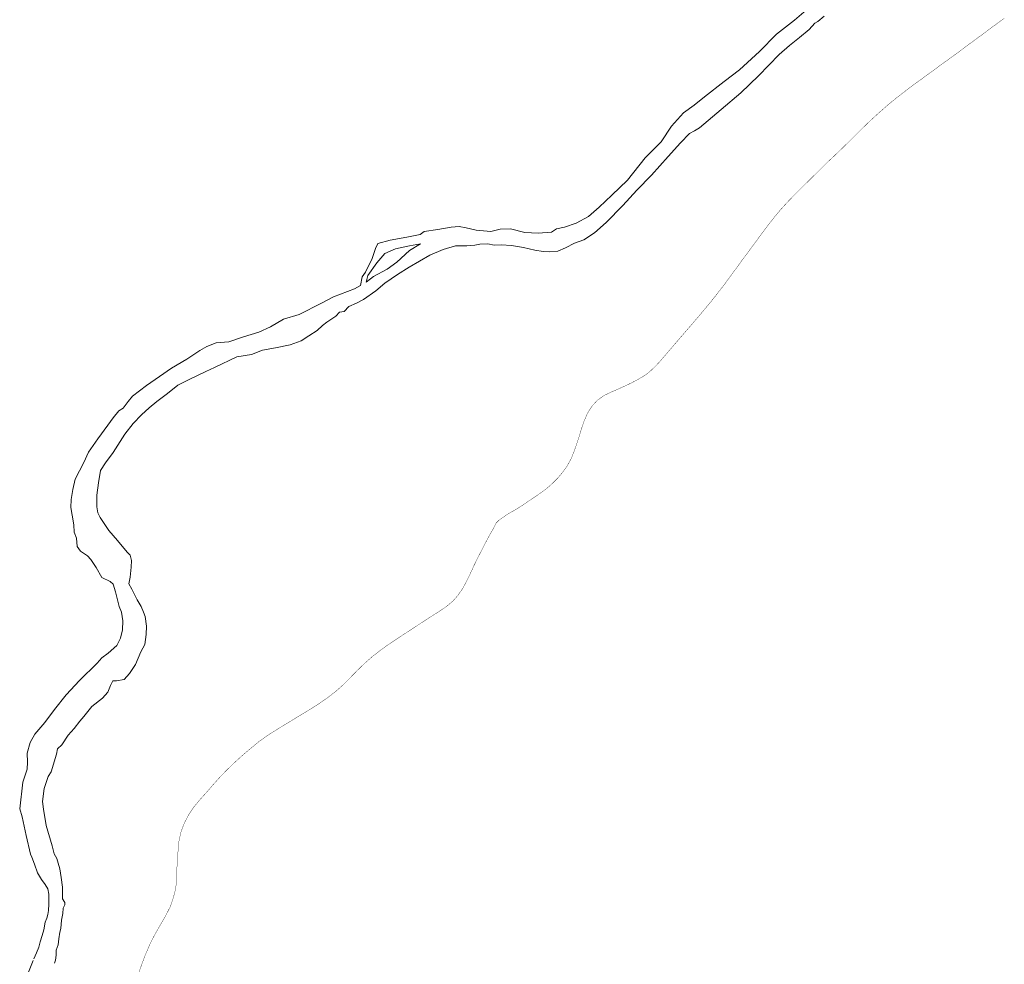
# Model space of a CAD drawing. Header units: metres. Extents: x 347609 to 404409, y 8548087 to 8605413.
# Tile 14 of 45: x 374342 to 375818, y 8565096 to 8566511. Entities that reach past the tile are written whole.
import ezdxf

# ---------------------------------------------------------------- set-up
doc = ezdxf.new("R2010")
doc.units = ezdxf.units.M
doc.layers.add('01. RIO', color=7, linetype='Continuous', lineweight=5, true_color=0x2776bb)
doc.layers.add('Red vial nacional', color=242, linetype='Continuous', lineweight=40)

# ---------------------------------------------------------------- blocks, each defined once
blk = doc.blocks.new('REIORORI')
at = {"layer": '01. RIO', "color": 152, "lineweight": 15, "true_color": 0x2776bb, "flags": 128}
for points in [[(374363.3, 8565104.6), (374367.5, 8565113.4), (374371, 8565122), (374372.8, 8565129.9), (374375.7, 8565139.4), (374378.2, 8565147.9), (374380.5, 8565159.5), (374382.7, 8565165.3), (374384.4, 8565170.8), (374385.1, 8565177), (374385.8, 8565186.4), (374386, 8565194.7), (374385.8, 8565201.5), (374384.5, 8565209.5), (374380.3, 8565215.9), (374374.8, 8565223.3), (374369, 8565233.5), (374364.2, 8565246.4), (374360.2, 8565256.9), (374358.4, 8565261.3), (374351.9, 8565289.3), (374345.6, 8565317.1), (374342.1, 8565329.3), (374346.8, 8565369.1), (374353.3, 8565388.8), (374353.9, 8565399.2), (374353.1, 8565412.4), (374358, 8565428.7), (374364.7, 8565440.8), (374379.6, 8565458.7), (374394.4, 8565478), (374412, 8565500), (374431.9, 8565521.2), (374458.2, 8565547.5), (374465.3, 8565555.4), (374474.6, 8565562.5), (374487.9, 8565573.9), (374493, 8565584.9), (374496.2, 8565597.4), (374496.8, 8565610.8), (374494.8, 8565623.6), (374491.3, 8565632.1), (374485.8, 8565654.2), (374482.4, 8565665.6), (374477.9, 8565669.8), (374465.5, 8565675.7), (374456.7, 8565690.4), (374448.8, 8565702.6), (374443.9, 8565708.1), (374433.3, 8565715), (374428.2, 8565722.2), (374427.4, 8565734.8), (374424, 8565743.5), (374423.3, 8565754.3), (374420.7, 8565769), (374418.7, 8565780.4), (374419.5, 8565792.4), (374421.7, 8565807.7), (374425.4, 8565822.9), (374438.2, 8565847.8), (374445.3, 8565863.5), (374459.4, 8565883.6), (374474.2, 8565903.8), (374482.2, 8565915), (374490.5, 8565925.5), (374497.4, 8565929.2), (374504.5, 8565939.4), (374511.1, 8565947.5), (374532.4, 8565963.4), (374551.6, 8565976.8), (374569.5, 8565989.1), (374592.9, 8566002.8), (374612.1, 8566015.8), (374622.6, 8566021.9), (374636.5, 8566027), (374655.8, 8566028.8), (374677.6, 8566035.9), (374700.6, 8566042.9), (374718.3, 8566050.9), (374737.6, 8566062.8), (374761.2, 8566069.6), (374794.6, 8566086.6), (374812.7, 8566095.9), (374844.2, 8566108.2), (374852.8, 8566113.1), (374855.4, 8566126), (374860.3, 8566132.9), (374870.3, 8566153.3), (374875.2, 8566168.4), (374878.9, 8566176), (374897.3, 8566180.7), (374922.6, 8566185.4), (374942.2, 8566189.2), (374948.3, 8566193.9), (374969, 8566197), (374989, 8566200.3), (375001, 8566201.3), (375011.2, 8566199.4), (375026.5, 8566196), (375048.3, 8566194.1), (375062.1, 8566197.4), (375077.6, 8566197.8), (375099.2, 8566192.5), (375119.2, 8566191.3), (375139.2, 8566192.9), (375146.6, 8566197.8), (375158.6, 8566200.5), (375176, 8566206.2), (375194.6, 8566216.4), (375210.7, 8566230.3), (375229.5, 8566248.4), (375253.3, 8566270.9), (375279.5, 8566304.3), (375303.7, 8566328.2), (375319.3, 8566351.7), (375337.1, 8566371.5), (375353.1, 8566383.2), (375368.7, 8566395.5), (375397.8, 8566418.6), (375421, 8566436.2), (375451.2, 8566463.4), (375476.7, 8566489.6), (375503.5, 8566510.7), (375545.3, 8566546.9)], [(374394.2, 8565097.8), (374395.8, 8565102.3), (374396.8, 8565110.2), (374396.8, 8565117.6), (374398.1, 8565121.5), (374399.9, 8565125.2), (374400.6, 8565134.5), (374402.1, 8565144.2), (374403.9, 8565149.8), (374405, 8565162.3), (374406.6, 8565172.3), (374407.4, 8565180.5), (374409.6, 8565185.3), (374409.6, 8565188.7), (374406.3, 8565194.3), (374406.5, 8565202.4), (374406.3, 8565211.8), (374404.1, 8565226.1), (374402.1, 8565239.2), (374399.6, 8565247.6), (374397.9, 8565254.8), (374393.6, 8565261.6), (374391, 8565273.8), (374382, 8565304.3), (374377.6, 8565328.8), (374376.3, 8565340.1), (374378.8, 8565359.5), (374385, 8565377.4), (374389.3, 8565384.8), (374397.2, 8565410.9), (374398.9, 8565418.8), (374405.1, 8565425), (374414.7, 8565439.5), (374423.7, 8565449.6), (374432.2, 8565460.7), (374438.1, 8565467.5), (374450.2, 8565482.6), (374466.4, 8565494.7), (374474.3, 8565503.7), (374478.2, 8565514), (374481.8, 8565520.8), (374487, 8565520.8), (374498.9, 8565522.9), (374506.6, 8565532.1), (374515.6, 8565545.2), (374523.8, 8565564.3), (374529.5, 8565575.4), (374531.9, 8565590.1), (374532.1, 8565603), (374530, 8565617.1), (374527.6, 8565623.5), (374524.4, 8565632.3), (374518.2, 8565642.3), (374510.3, 8565658.4), (374505.6, 8565666.3), (374507.5, 8565676.2), (374509.2, 8565690.9), (374509.8, 8565701.2), (374507.5, 8565708.9), (374503.2, 8565713.8), (374488.9, 8565731.2), (374475.6, 8565746.3), (374462.8, 8565765.4), (374459.1, 8565772.7), (374457.6, 8565781.3), (374457.9, 8565798.8), (374460.4, 8565817.6), (374463.2, 8565836), (374470.7, 8565847.6), (374482.4, 8565862.7), (374499.8, 8565890.6), (374512.2, 8565906.4), (374524.6, 8565919.4), (374536, 8565930), (374547.7, 8565939.4), (374563.8, 8565951.5), (374579.1, 8565963.7), (374595, 8565971.6), (374620.9, 8565984.3), (374634.3, 8565990.3), (374667.5, 8566006.3), (374689.5, 8566009.7), (374706.2, 8566016.4), (374725.7, 8566019.6), (374747.3, 8566024.3), (374763.8, 8566030.1), (374775.6, 8566037.8), (374787.8, 8566045.5), (374796.1, 8566053), (374802.3, 8566058.1), (374816.2, 8566067.3), (374821.6, 8566073.1), (374828.4, 8566074.2), (374835.7, 8566081.6), (374847, 8566086.8), (374857.5, 8566091.9), (374876.1, 8566105), (374889.6, 8566116.5), (374908.2, 8566129.3), (374926, 8566140.5), (374957, 8566158.3), (374976.7, 8566167), (374995.1, 8566172.4), (375012.2, 8566172.6), (375024.4, 8566173.7), (375031.9, 8566174.8), (375043.7, 8566175.4), (375053.5, 8566173.7), (375064, 8566174.1), (375079.4, 8566172.8), (375097.5, 8566169.8), (375114.1, 8566166), (375126.9, 8566163.9), (375136.1, 8566163.6), (375148.7, 8566164.7), (375160, 8566169.4), (375173.9, 8566176.3), (375187.8, 8566181.2), (375203.5, 8566191.9), (375221, 8566207.5), (375246.3, 8566233.1), (375267.3, 8566255.8), (375288.9, 8566278.1), (375314.1, 8566306.1), (375332.7, 8566326.8), (375346, 8566340.8), (375353.5, 8566344.7), (375361, 8566349.1), (375393.5, 8566376.9), (375422.8, 8566401.6), (375449.6, 8566427), (375480.4, 8566458.9), (375495.8, 8566472.6), (375511, 8566484.7), (375525.2, 8566496.6), (375533.7, 8566506), (375538.2, 8566508.4), (375548, 8566516.3)], [(374353.1, 8565079.3), (374362.5, 8565102.1)]]:
    blk.add_lwpolyline(points, dxfattribs=at)
blk.add_lwpolyline([(374861.5, 8566118), (374872.5, 8566126.3), (374892.8, 8566137.6), (374907.2, 8566147.8), (374926.5, 8566165.4), (374943, 8566175.2), (374926.5, 8566172.7), (374905.6, 8566168), (374889.3, 8566161.1), (374877.3, 8566147), (374864, 8566127.8)], close=True, dxfattribs=at)

msp = doc.modelspace()

# ---------------------------------------------------------------- linework, layer by layer
at = {"layer": 'Red vial nacional', "transparency": 33554623, "const_width": 0.5}
msp.add_lwpolyline([(374519.8, 8565081), (374525.2, 8565096.6), (374531.1, 8565112.1), (374537.7, 8565127.3), (374545.1, 8565141.6), (374553.1, 8565155.5), (374560.9, 8565169), (374567.7, 8565182.3), (374572.3, 8565195.5), (374576.1, 8565210.3), (374577.3, 8565225.2), (374577.7, 8565239.5), (374578.7, 8565253.8), (374579.6, 8565267.9), (374581, 8565281.6), (374584, 8565295), (374588.9, 8565307.9), (374595.5, 8565320.3), (374603.4, 8565332.1), (374612.5, 8565343.1), (374622.1, 8565353.7), (374631.5, 8565364.6), (374641.4, 8565375.7), (374651.9, 8565386.6), (374663.2, 8565397.6), (374675.1, 8565408.4), (374687.7, 8565419.2), (374701.4, 8565430.4), (374715.5, 8565440.3), (374730.1, 8565449.5), (374745, 8565458.5), (374759.7, 8565467.5), (374774.3, 8565476.3), (374788.6, 8565485.2), (374802, 8565494.4), (374814.5, 8565503.9), (374826.2, 8565514.2), (374837.3, 8565525.3), (374848.2, 8565536.5), (374859.6, 8565547.5), (374871.5, 8565557.9), (374884.2, 8565567.7), (374897.2, 8565576.9), (374910.5, 8565585.8), (374923.9, 8565594.4), (374936.8, 8565602.9), (374949.1, 8565611), (374960.8, 8565618.5), (374971.9, 8565625.5), (374982.2, 8565632.5), (374991.6, 8565640.5), (374999, 8565648.9), (375006, 8565659), (375011.7, 8565669.7), (375017.3, 8565680.9), (375022.4, 8565692.2), (375028.2, 8565704.1), (375034.4, 8565716.1), (375039.6, 8565726.4), (375044.1, 8565734.8), (375047.7, 8565741.3), (375051.4, 8565747.8), (375053.9, 8565752.5), (375056.4, 8565757.4), (375059.9, 8565761), (375064.9, 8565764.6), (375067.7, 8565766.5), (375073, 8565770.2), (375078.4, 8565773.5), (375082.9, 8565775.9), (375087.3, 8565778.5), (375094.9, 8565783.2), (375099.2, 8565786.1), (375103.5, 8565789.1), (375108.6, 8565792.6), (375114.7, 8565796.7), (375121.6, 8565801.4), (375129, 8565806.7), (375136.1, 8565812.5), (375143, 8565818.9), (375150, 8565826.1), (375156.7, 8565834.2), (375162.9, 8565843.1), (375168.7, 8565853.7), (375173.1, 8565864.5), (375177.1, 8565875.9), (375180.9, 8565887.6), (375184.5, 8565899.5), (375188.5, 8565911.1), (375193.4, 8565922), (375199.8, 8565932.2), (375208, 8565941.1), (375217.8, 8565948.2), (375228.6, 8565953.3), (375239.2, 8565958), (375249.6, 8565962.6), (375259.6, 8565967.4), (375269.2, 8565972.5), (375278.5, 8565978), (375286.9, 8565984.4), (375294.5, 8565991.5), (375301.7, 8565999.2), (375309, 8566007.7), (375316.7, 8566016.7), (375324.7, 8566026), (375333.1, 8566035.8), (375341.9, 8566046), (375350.9, 8566056.4), (375360, 8566067), (375368.9, 8566077.6), (375378, 8566088.6), (375387, 8566099.9), (375395.9, 8566111.4), (375404.7, 8566123.2), (375413.3, 8566134.9), (375422, 8566146.8), (375430.6, 8566158.6), (375439.3, 8566170.3), (375448, 8566182), (375456.6, 8566193.6), (375465.3, 8566205.2), (375474.1, 8566216.4), (375483.3, 8566227.4), (375493, 8566238), (375503.1, 8566248.5), (375513.4, 8566258.8), (375523.5, 8566268.7), (375533.4, 8566278.4), (375543.2, 8566288.1), (375552.5, 8566297.4), (375561.6, 8566305.8), (375570.7, 8566314.5), (375579.5, 8566323), (375587.8, 8566331.2), (375595.7, 8566339), (375603.2, 8566346.5), (375610.9, 8566354), (375618.9, 8566361.6), (375627.3, 8566369.3), (375636.1, 8566377.1), (375645.2, 8566385), (375654.8, 8566392.8), (375664.9, 8566400.7), (375675.2, 8566408.5), (375685.9, 8566416.5), (375696.6, 8566424.3), (375707.5, 8566432.2), (375719, 8566440.7), (375729.4, 8566448.2), (375740.5, 8566456.2), (375751.5, 8566464.3), (375762.3, 8566472.3), (375773.4, 8566480.5), (375784.6, 8566488.8), (375795.9, 8566497.1), (375807.6, 8566505.8), (375817.7, 8566513.2)], dxfattribs=at)

# ---------------------------------------------------------------- block references
msp.add_blockref('REIORORI', (0, 0))

doc.saveas('drawing.dxf')
